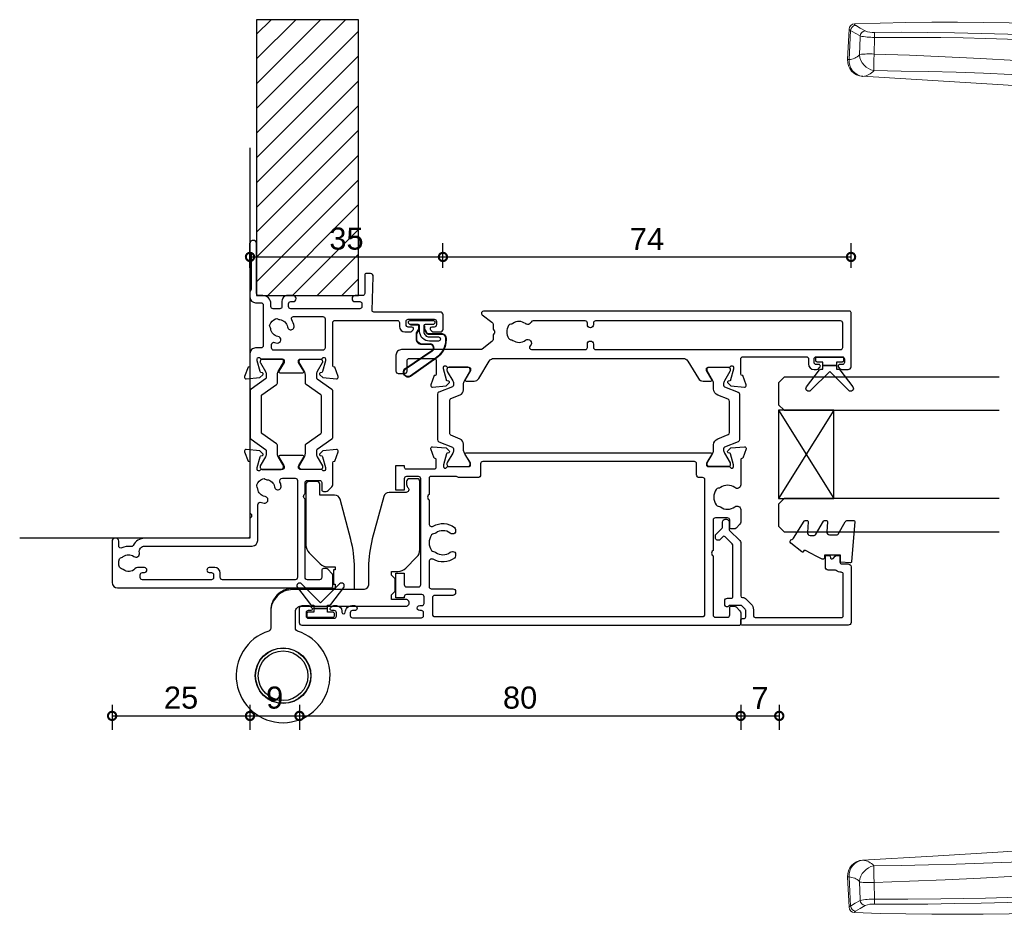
# Model space of a CAD drawing. Header units: millimetres. Extents: x 80 to 17288, y -2623 to 7492.
# Tile 85 of 125: x 11814 to 11993, y 5981 to 6143. Entities that reach past the tile are written whole.
import ezdxf

# ---------------------------------------------------------------- set-up
doc = ezdxf.new("R2010")
doc.units = ezdxf.units.MM
for name, color, linetype in [('Extrusion', 2, 'Continuous'), ('Glass', 140, 'Continuous'), ('Gray', 8, 'Continuous'), ('Gussets', 1, 'Continuous'), ('polyamide', 6, 'Continuous')]:
    doc.layers.add(name, color=color, linetype=linetype)
doc.layers.add('UNO-Dark Grey', color=7, linetype='Continuous', lineweight=13, true_color=0x44474e)
doc.styles.add('UNO Text', font='arial.ttf')
doc.dimstyles.new('UNO', dxfattribs={"dimtxt": 2, "dimasz": 1.5, "dimexe": 1.25, "dimexo": 0.625, "dimtad": 1, "dimdec": 1, "dimzin": 9, "dimtxsty": 'UNO Text', "dimblk": 'DOTSMALL', "dimcen": 2.5, "dimadec": 0, "dimazin": 0, "dimtfac": 1, "dimtdec": 1, "dimtmove": 0, "dimatfit": 3, "dimfxl": 1, "dimfxlon": 1, "dimarcsym": 0})

# ---------------------------------------------------------------- blocks, each defined once
blk = doc.blocks.new('BACKSEAL1.5')
at = {"layer": 'Gussets'}
for points in [[(-0.35, -2.9), (0.3, -2.9), (0.3, -1.65), (0.3, -0.4), (-0.35, -0.4), (-0.35, -0.02, 0.233448), (-0.45, 0.18), (-3.55, 2.55, 0.936585), (-4.2, 1.8), (-0.75, -1.65), (-4.2, -5.1, 0.936585), (-3.55, -5.85), (-0.45, -3.48, 0.233448), (-0.35, -3.28)], [(1.6, 0.85), (1.2, 0.85, 0.414214), (0.95, 0.6), (0.95, -0.4), (0.3, -0.4), (0.3, -1.65), (0.3, -2.9), (0.95, -2.9), (0.95, -3.9, 0.414214), (1.2, -4.15), (1.6, -4.15, 0.414214), (1.85, -3.9), (1.85, -1.65), (1.85, 0.6, 0.414214)]]:
    blk.add_lwpolyline(points, format="xyb", close=True, dxfattribs=at)
blk = doc.blocks.new('HD Handle')
at = {"color": 7, "linetype": 'Continuous'}
for p, q in [((45.58, 112.08), (51.08, 111.8)), ((6.79, 13.7), (0, 14.9)), ((0, 14.9), (0, 14.15)), ((0, -14.15), (0, 14.15)), ((8.84, 12.87), (15.6, 11.43)), ((16, 11.07), (16, 0.09)), ((16, -10.95), (16, 10.95)), ((43.63, 9.67), (43.65, 9.68)), ((-0.24, 7.11), (0, 7.35)), ((-0.3, 6.97), (-0.3, 3.67)), ((35.73, 6.98), (34.09, 6.44)), ((-3, 3.62), (0, 3.68)), ((-3, -3.62), (-3, 3.62)), ((16, 0.09), (16, -10.89)), ((16.26, 0.09), (16.26, 0.09)), ((45.4, -0.23), (31.02, -5.62)), ((0, -3.68), (-3, -3.62)), ((-0.3, -3.67), (-0.3, -6.97)), ((0, -7.35), (-0.24, -7.11)), ((15.6, -11.43), (8.84, -12.87)), ((0, -14.9), (6.79, -13.7)), ((0, -14.15), (0, -14.9))]:
    blk.add_line(p, q, dxfattribs=at)
at = {"color": 8, "linetype": 'Continuous'}
for p, q in [((50.86, 111.55), (45.58, 111.8)), ((46.57, 107.27), (49.6, 107.2)), ((15.6, 11.43), (15.6, -11.43)), ((-0.24, 3.67), (-0.24, 7.11)), ((-0.24, -7.11), (-0.24, -3.67))]:
    blk.add_line(p, q, dxfattribs=at)
for points in [[(45.58, 111.8), (45.58, 111.93), (45.58, 112.03), (45.58, 112.07), (45.58, 112.08)], [(50.86, 111.55), (50.36, 110.67), (49.85, 109.8)], [(51.08, 111.8), (51.05, 111.79), (51, 111.77), (50.95, 111.72), (50.9, 111.65), (50.86, 111.55)], [(51.78, 110.65), (51.82, 110.72), (51.87, 110.78), (51.92, 110.81), (51.97, 110.83), (52.05, 110.82), (52.05, 110.82)], [(49.85, 109.8), (49.6, 109.81), (46.5, 109.89)], [(50.77, 108.9), (51.28, 109.77), (51.78, 110.65)], [(43.57, 107.33), (43.5, 102.36), (43.4, 97.38), (43.26, 92.4), (43.09, 87.42), (42.89, 82.43), (42.65, 77.53), (42.37, 72.62), (42.05, 67.71), (41.69, 62.78), (41.26, 57.43), (40.77, 52.07), (40.25, 46.69), (39.67, 41.29), (39.06, 35.88), (38.58, 31.89), (38.09, 27.89), (37.58, 23.88), (37.37, 22.3), (37.16, 20.71), (36.94, 19.12), (36.7, 17.56), (36.42, 15.99), (36.12, 14.43)], [(38.59, 14), (38.98, 16.2), (39.32, 18.43), (39.6, 20.64), (39.88, 22.82), (40.16, 24.99), (40.43, 27.17), (40.69, 29.34), (41.4, 35.28), (42.06, 41.19), (42.61, 46.46), (43.13, 51.7), (43.61, 56.93), (44.05, 62.14), (44.56, 68.62), (45.02, 75.09), (45.42, 81.53), (45.78, 87.97), (46.08, 94.41), (46.35, 100.84), (46.57, 107.27)], [(49.6, 107.2), (49.6, 101.17), (49.55, 95.14), (49.49, 91.11), (49.4, 87.09), (49.28, 83.07), (49.14, 79.05), (48.97, 75.03), (48.77, 71.01), (48.44, 64.98), (48.06, 58.96), (47.62, 52.79), (47.15, 46.62), (46.65, 40.46), (46.12, 34.3), (45.68, 29.37), (45.22, 24.44), (44.72, 19.51), (44.19, 14.59), (43.63, 9.67)], [(44.58, 9.58), (44.71, 10.72), (45.25, 15.52), (45.76, 20.33), (46.23, 25.14), (46.68, 29.95), (47.1, 34.77), (47.6, 40.79), (48.08, 46.82), (48.53, 52.84), (48.95, 58.87), (49.26, 63.7), (49.54, 68.52), (49.79, 73.35), (50.01, 78.18), (50.19, 83.01), (50.32, 87.85), (50.42, 92.68), (50.49, 97.52), (50.51, 102.35), (50.5, 107.19)], [(36.12, 14.43), (35.97, 15.03), (35.81, 15.61), (35.64, 16.15), (35.51, 16.57), (35.38, 16.96), (35.25, 17.33), (35.14, 17.66), (35.03, 17.96), (34.94, 18.23), (34.88, 18.39), (34.81, 18.6), (34.75, 18.77), (34.71, 18.9), (34.68, 18.99), (34.66, 19.05), (34.66, 19.07), (34.66, 19.07)], [(32.62, 16.65), (32.62, 16.65), (32.63, 16.62), (32.65, 16.54), (32.69, 16.43), (32.75, 16.28), (32.83, 16.09), (32.94, 15.84), (33.09, 15.54), (33.25, 15.19), (33.43, 14.81), (33.63, 14.37), (33.8, 13.97), (33.97, 13.54), (34.14, 13.07), (34.28, 12.56), (34.41, 12.03), (34.49, 11.57), (34.54, 11.08), (34.57, 10.58), (34.58, 10.07), (34.55, 9.55), (34.49, 9.01), (34.41, 8.46), (34.3, 7.91), (34.17, 7.36), (34.01, 6.82), (33.81, 6.23)], [(0, 14.15), (1.89, 13.81), (6.92, 12.91)], [(6.92, 12.91), (6.93, 13.04), (6.94, 13.16), (6.94, 13.27), (6.93, 13.38), (6.92, 13.47), (6.9, 13.54), (6.88, 13.61), (6.85, 13.66), (6.82, 13.69), (6.79, 13.7)], [(7.59, 12.93), (7.59, 13.02), (7.61, 13.09)], [(16.26, 0.09), (16.25, 0.7), (16.25, 1.31), (16.24, 1.93), (16.24, 2.54), (16.23, 3.14), (16.23, 3.74), (16.22, 4.32), (16.22, 4.91), (16.21, 5.48), (16.21, 6.03), (16.21, 6.55), (16.2, 7.05), (16.2, 7.52), (16.2, 7.99), (16.19, 8.43), (16.19, 8.85), (16.19, 9.22), (16.18, 9.57), (16.18, 9.89), (16.18, 10.18), (16.18, 10.44), (16.18, 10.67), (16.18, 10.9), (16.17, 11.07), (16.17, 11.2), (16.17, 11.28), (16.17, 11.31)], [(43.65, 9.68), (43.65, 9.68), (43.63, 9.37), (43.59, 8.71), (43.57, 8.05), (43.55, 7.4), (43.54, 6.76), (43.55, 6.14), (43.56, 5.52), (43.58, 4.92), (43.62, 4.35), (43.66, 3.79), (43.72, 3.27), (43.77, 2.83), (43.84, 2.41), (43.91, 2.02), (44.01, 1.6), (44.11, 1.22), (44.23, 0.88), (44.35, 0.59), (44.48, 0.34), (44.61, 0.14), (44.76, -0.02), (44.9, -0.14), (45.05, -0.21), (45.21, -0.24), (45.4, -0.23), (45.4, -0.23)], [(46.07, 0.62), (45.94, 0.6), (45.82, 0.59), (45.67, 0.61), (45.52, 0.67), (45.38, 0.77), (45.24, 0.92), (45.11, 1.1), (44.99, 1.33), (44.88, 1.59), (44.78, 1.9), (44.68, 2.24), (44.6, 2.62), (44.54, 2.98), (44.49, 3.36), (44.44, 3.76), (44.4, 4.24), (44.38, 4.75), (44.36, 5.27), (44.36, 5.82), (44.36, 6.38), (44.38, 7), (44.41, 7.63), (44.46, 8.28), (44.51, 8.93), (44.58, 9.58)], [(16.34, -11.12), (16.34, -11.12), (16.34, -11.1), (16.34, -11.02), (16.34, -10.89), (16.34, -10.72), (16.33, -10.49), (16.33, -10.22), (16.33, -9.89), (16.33, -9.52), (16.33, -9.11), (16.32, -8.66), (16.32, -8.17), (16.32, -7.64), (16.31, -7.07), (16.31, -6.47), (16.3, -5.84), (16.3, -5.19), (16.29, -4.51), (16.29, -3.8), (16.28, -3.08), (16.28, -2.35), (16.27, -1.86), (16.27, -1.22), (16.26, -0.56), (16.26, 0.09), (16.26, 0.09)], [(6.92, -12.91), (5.03, -13.25), (0, -14.15)], [(6.79, -13.7), (6.82, -13.69), (6.85, -13.66), (6.88, -13.61), (6.9, -13.54), (6.92, -13.47), (6.93, -13.38), (6.94, -13.27), (6.94, -13.16), (6.93, -13.04), (6.92, -12.91)], [(7.61, -13.09), (7.59, -13.02), (7.59, -12.93)]]:
    blk.add_lwpolyline(points, dxfattribs=at)
at = {"color": 7, "linetype": 'Continuous'}
for points in [[(52.05, 110.82), (52.19, 106.16), (52.29, 101.49), (52.34, 96.82), (52.35, 92.15), (52.32, 87.47), (52.25, 82.78), (52.14, 78.08), (51.97, 72.91), (51.77, 67.73), (51.51, 62.53), (51.22, 57.32), (50.89, 52.09), (50.52, 46.85), (50.12, 41.58), (49.68, 36.3), (49.2, 30.99), (48.7, 25.67), (48.1, 19.78), (47.47, 13.85), (47.31, 12.39), (47.15, 10.92), (47.1, 10.45), (47.05, 9.94), (46.99, 9.41), (46.93, 8.84), (46.86, 8.22), (46.81, 7.67), (46.75, 7.08), (46.68, 6.46), (46.61, 5.8), (46.54, 5.09), (46.46, 4.35), (46.36, 3.43), (46.26, 2.49), (46.16, 1.55), (46.07, 0.62)], [(34.66, 19.07), (36.43, 32.2), (37.89, 45.23), (39.11, 58.17), (40.14, 71.03), (41.02, 83.85), (41.8, 96.61), (42.54, 109.35)], [(42.54, 109.35), (42.54, 109.35), (42.54, 109.34), (42.54, 109.28)], [(32.62, 16.65), (28.68, 15.37), (16.17, 11.31)], [(7.18, 13.63), (7.17, 13.64), (7.14, 13.64), (7.09, 13.65), (7.02, 13.66), (6.95, 13.67), (6.87, 13.69)], [(43.63, 9.67), (40.09, 8.43), (35.74, 6.91)], [(33.81, 6.23), (29, 4.55), (16.26, 0.09)], [(33.81, 6.23), (33.87, 6.27), (33.92, 6.32)], [(33.92, 6.32), (34.03, 6.41), (34.09, 6.44)], [(16, 0.09), (16.03, 0.09), (16.1, 0.09), (16.17, 0.09), (16.26, 0.09)], [(16.34, -11.12), (25.94, -7.52), (31.02, -5.62)], [(6.87, -13.69), (7, -13.67), (7.09, -13.65), (7.16, -13.64), (7.18, -13.63)]]:
    blk.add_lwpolyline(points, dxfattribs=at)
for centre, radius, start, end in [((45.43, 109.19), 2.9, 87, 176.7439), ((51.03, 110.77), 1.02, 2.5518, 87.2827), ((31.69, 19.5), 3, 288.0042, 351.6316), ((6.61, 12.72), 1, 12.4489, 80), ((7, 12.65), 1, 52.1312, 80), ((-51, 0), 60, 347.5517, 12.4483), ((9.46, 15.81), 3, 232.1312, 258), ((15.5, 10.95), 0.5, 0, 78), ((16.25, 11.07), 0.25, 108.0042, 180), ((48.94, 54.85), 45.48, 263.326, 264.5015), ((-0.1, 6.97), 0.2, 135, 180), ((45.04, 0.74), 1.03, 290.1467, 353.2919), ((-0.1, -6.97), 0.2, 180, 225), ((15.5, -10.95), 0.5, 282, 0), ((16.25, -10.89), 0.25, 179.9998, 290.5563), ((6.61, -12.72), 1, 280, 347.5511), ((7, -12.65), 1, 280, 307.8688), ((9.46, -15.81), 3, 102, 127.8688)]:
    blk.add_arc(centre, radius, start, end, dxfattribs=at)
at = {"color": 8, "linetype": 'Continuous'}
for centre, radius, start, end in [((45.35, 108.98), 2.83, 85.2707, 173.8883), ((48.4, 111.92), 2.82, 182.3508, 224.9545), ((50.73, 110.5), 1.05, 8.233, 83.4322), ((45.36, 109.53), 2.84, 184.9779, 230.7062), ((46.74, 106.71), 3.23, 95.888, 168.863), ((46.5, 110.04), 0.152, 232.6463, 272.5772), ((27.47, 108.1), 19.12, 357.4875, 5.3663), ((60.55, 107.49), 10.95, 167.7863, 181.4853), ((49.72, 108.76), 1.05, 7.5584, 83.1859), ((54.3, 107.47), 3.81, 158.0196, 184.2184), ((40.35, -103.86), 211.22, 88.3117, 89.1267), ((49.83, 92.62), 14.58, 87.363, 90.8906), ((15.85, 15.58), 20.3, 332.8778, 356.7381), ((17.39, -102.94), 118.85, 79.7222, 80.9314), ((6.7, 12.71), 0.994, 22.772, 79.9525), ((7.29, 11.85), 1.12, 74.43, 108.975), ((-52.49, 0), 60.8, 347.7374, 12.2626), ((7.22, 13.27), 0.432, 335.7054, 22.6614), ((10.09, 14.34), 2.77, 206.6152, 262.6743), ((7.27, 10.81), 2.59, 17.4342, 52.7184), ((24.93, 17.01), 13.98, 310.8887, 347.5945), ((-30.64, 0), 42.01, 343.9902, 16.0098), ((10.09, -14.34), 2.77, 97.3256, 153.3848), ((7.27, -10.81), 2.59, 307.2647, 342.5827), ((6.7, -12.71), 0.994, 280.0476, 337.2281), ((7.29, -11.76), 1.21, 252.3093, 284.2854), ((7.22, -13.27), 0.434, 337.4533, 24.1799)]:
    blk.add_arc(centre, radius, start, end, dxfattribs=at)
blk = doc.blocks.new('_DotSmall')
at = {"color": 0, "linetype": 'ByBlock', "const_width": 0.5}
blk.add_lwpolyline([(-0.0625, 0, 1), (0.0625, 0, 1)], format="xyb", close=True, dxfattribs=at)
blk = doc.blocks.new('*D440')
at = {"color": 0, "lineweight": -2, "transparency": 16777216}
for p, q in [((11855.74, 6098.43), (11855.74, 6102.93)), ((11890.72, 6098.43), (11890.72, 6102.93)), ((11855.74, 6100.43), (11890.72, 6100.43))]:
    blk.add_line(p, q, dxfattribs=at)
at = {"layer": 'Defpoints', "color": 0, "transparency": 16777216}
for p in [(11890.72, 6100.43), (11855.74, 6094.18), (11890.72, 6088.68)]:
    blk.add_point(p, dxfattribs=at)
at = {"color": 0, "lineweight": -2, "transparency": 16777216, "xscale": 3, "yscale": 3, "zscale": 3, "rotation": 180}
blk.add_blockref('_DotSmall', (11855.74, 6100.43), dxfattribs=at)
at = {"color": 0, "lineweight": -2, "transparency": 16777216, "xscale": 3, "yscale": 3, "zscale": 3}
blk.add_blockref('_DotSmall', (11890.72, 6100.43), dxfattribs=at)
at = {"color": 0, "transparency": 16777216, "insert": (11873.23, 6103.73), "char_height": 4, "attachment_point": 5, "style": 'UNO Text'}
blk.add_mtext('35', dxfattribs=at)
blk = doc.blocks.new('*D441')
at = {"color": 0, "lineweight": -2, "transparency": 16777216}
for p, q in [((11890.72, 6098.43), (11890.72, 6102.93)), ((11964.71, 6098.43), (11964.71, 6102.93)), ((11890.72, 6100.43), (11964.71, 6100.43))]:
    blk.add_line(p, q, dxfattribs=at)
at = {"layer": 'Defpoints', "color": 0, "transparency": 16777216}
for p in [(11964.71, 6100.43), (11890.72, 6088.68), (11964.71, 6081.63)]:
    blk.add_point(p, dxfattribs=at)
at = {"color": 0, "lineweight": -2, "transparency": 16777216, "xscale": 3, "yscale": 3, "zscale": 3, "rotation": 180}
blk.add_blockref('_DotSmall', (11890.72, 6100.43), dxfattribs=at)
at = {"color": 0, "lineweight": -2, "transparency": 16777216, "xscale": 3, "yscale": 3, "zscale": 3}
blk.add_blockref('_DotSmall', (11964.71, 6100.43), dxfattribs=at)
at = {"color": 0, "transparency": 16777216, "insert": (11927.71, 6103.68), "char_height": 4, "attachment_point": 5, "style": 'UNO Text'}
blk.add_mtext('74', dxfattribs=at)
blk = doc.blocks.new('*D444')
at = {"color": 0, "lineweight": -2, "transparency": 16777216}
for p, q in [((11830.74, 6019.24), (11830.74, 6014.74)), ((11855.74, 6019.24), (11855.74, 6014.74)), ((11830.74, 6017.24), (11855.74, 6017.24))]:
    blk.add_line(p, q, dxfattribs=at)
at = {"layer": 'Defpoints', "color": 0, "transparency": 16777216}
for p in [(11855.74, 6094.18), (11830.74, 6044.6), (11855.74, 6017.24)]:
    blk.add_point(p, dxfattribs=at)
at = {"color": 0, "lineweight": -2, "transparency": 16777216, "xscale": 3, "yscale": 3, "zscale": 3, "rotation": 180}
blk.add_blockref('_DotSmall', (11830.74, 6017.24), dxfattribs=at)
at = {"color": 0, "lineweight": -2, "transparency": 16777216, "xscale": 3, "yscale": 3, "zscale": 3}
blk.add_blockref('_DotSmall', (11855.74, 6017.24), dxfattribs=at)
at = {"color": 0, "transparency": 16777216, "insert": (11843.24, 6020.53), "char_height": 4, "attachment_point": 5, "style": 'UNO Text'}
blk.add_mtext('25', dxfattribs=at)
blk = doc.blocks.new('*D445')
at = {"color": 0, "lineweight": -2, "transparency": 16777216}
for p, q in [((11855.74, 6019.24), (11855.74, 6014.74)), ((11864.71, 6019.24), (11864.71, 6014.74)), ((11855.74, 6017.24), (11864.71, 6017.24))]:
    blk.add_line(p, q, dxfattribs=at)
at = {"layer": 'Defpoints', "color": 0, "transparency": 16777216}
for p in [(11855.74, 6094.18), (11864.71, 6034.63), (11864.71, 6017.24)]:
    blk.add_point(p, dxfattribs=at)
at = {"color": 0, "lineweight": -2, "transparency": 16777216, "xscale": 3, "yscale": 3, "zscale": 3, "rotation": 180}
blk.add_blockref('_DotSmall', (11855.74, 6017.24), dxfattribs=at)
at = {"color": 0, "lineweight": -2, "transparency": 16777216, "xscale": 3, "yscale": 3, "zscale": 3}
blk.add_blockref('_DotSmall', (11864.71, 6017.24), dxfattribs=at)
at = {"color": 0, "transparency": 16777216, "insert": (11860.22, 6020.53), "char_height": 4, "attachment_point": 5, "style": 'UNO Text'}
blk.add_mtext('9', dxfattribs=at)
blk = doc.blocks.new('*D446')
at = {"color": 0, "lineweight": -2, "transparency": 16777216}
for p, q in [((11864.71, 6019.24), (11864.71, 6014.74)), ((11944.71, 6019.24), (11944.71, 6014.74)), ((11864.71, 6017.24), (11944.71, 6017.24))]:
    blk.add_line(p, q, dxfattribs=at)
at = {"layer": 'Defpoints', "color": 0, "transparency": 16777216}
for p in [(11944.71, 6061.38), (11864.71, 6034.63), (11944.71, 6017.24)]:
    blk.add_point(p, dxfattribs=at)
at = {"color": 0, "lineweight": -2, "transparency": 16777216, "xscale": 3, "yscale": 3, "zscale": 3, "rotation": 180}
blk.add_blockref('_DotSmall', (11864.71, 6017.24), dxfattribs=at)
at = {"color": 0, "lineweight": -2, "transparency": 16777216, "xscale": 3, "yscale": 3, "zscale": 3}
blk.add_blockref('_DotSmall', (11944.71, 6017.24), dxfattribs=at)
at = {"color": 0, "transparency": 16777216, "insert": (11904.71, 6020.53), "char_height": 4, "attachment_point": 5, "style": 'UNO Text'}
blk.add_mtext('80', dxfattribs=at)
blk = doc.blocks.new('*D447')
at = {"color": 0, "lineweight": -2, "transparency": 16777216}
for p, q in [((11944.71, 6019.24), (11944.71, 6014.74)), ((11951.69, 6019.24), (11951.69, 6014.74)), ((11944.71, 6017.24), (11951.69, 6017.24))]:
    blk.add_line(p, q, dxfattribs=at)
at = {"layer": 'Defpoints', "color": 0, "transparency": 16777216}
for p in [(11944.71, 6061.38), (11951.69, 6053.78), (11951.69, 6017.24)]:
    blk.add_point(p, dxfattribs=at)
at = {"color": 0, "lineweight": -2, "transparency": 16777216, "xscale": 3, "yscale": 3, "zscale": 3, "rotation": 180}
blk.add_blockref('_DotSmall', (11944.71, 6017.24), dxfattribs=at)
at = {"color": 0, "lineweight": -2, "transparency": 16777216, "xscale": 3, "yscale": 3, "zscale": 3}
blk.add_blockref('_DotSmall', (11951.69, 6017.24), dxfattribs=at)
at = {"color": 0, "transparency": 16777216, "insert": (11948.2, 6020.49), "char_height": 4, "attachment_point": 5, "style": 'UNO Text'}
blk.add_mtext('7', dxfattribs=at)
blk = doc.blocks.new('521000')
at = {"layer": 'Extrusion'}
for points in [[(51, 28.8), (51.5, 28.8, -0.414214), (53, 27.3), (53, 26.6, 0.414214), (53.4, 26.2), (62.41, 26.2, -0.986364), (62.41, 25), (61, 25, -0.198912), (60.79, 25.09), (60.77, 25.11, 0.198912), (60.55, 25.2), (54.07, 25.2, 0.198912), (53.86, 25.11), (53.84, 25.09, -0.198962), (53.63, 25), (52.7, 25, -0.41415), (51.7, 26), (51.7, 27, 0.414214), (51.3, 27.4), (43.9, 27.4, 0.414214), (43.5, 27), (43.5, 26, -0.41422), (42.5, 25), (40.3, 25, 0.414157), (40, 24.7), (40, 24.64), (38.3, 24.02, -0.548619), (37.9, 24.33), (38.12, 26.8), (38.66, 27.34, -0.57735), (38.99, 27.25), (39.07, 26.97, 0.267949), (39.21, 26.83), (41.16, 26.31, 0.065543), (41.24, 26.3), (41.5, 26.3, 0.767227), (41.65, 26.86, -0.267949), (41.5, 27.12), (41.5, 30.9, 0.414214), (41.2, 31.2), (40.89, 31.2), (39.3, 30.23, -0.579702), (39, 30.4), (39, 34.6, -0.576766), (39.3, 34.77), (40.89, 33.8), (41.2, 33.8, 0.414214), (41.5, 34.1), (41.5, 37.88, -0.267949), (41.65, 38.14, 0.767227), (41.5, 38.7), (41.24, 38.7, 0.065543), (41.16, 38.69), (39.21, 38.17, 0.267949), (39.07, 38.02), (38.99, 37.75, -0.57735), (38.66, 37.66), (38.12, 38.2), (37.9, 40.67, -0.548619), (38.3, 40.98), (40, 40.36), (40, 40.3, 0.414157), (40.3, 40), (48.1, 40, 0.414217), (48.5, 40.4), (48.5, 51.7, 0.414214), (48.1, 52.1), (47.4, 52.1, -0.414193), (46.4, 53.1), (46.4, 53.97, -0.2), (46.55, 54.32), (46.79, 54.56, -0.2), (47, 54.65, -0.41), (47.3, 54.35), (47.3, 53.7, 0.414189), (47.7, 53.3), (48.3, 53.3, 0.414214), (48.7, 53.7), (48.7, 58.4, 0.414214), (48.3, 58.8), (47.7, 58.8, 0.41418), (47.3, 58.4), (47.3, 58.1), (47.3, 57.95, -0.41), (47, 57.65, -0.2), (46.79, 57.74), (46.55, 57.98, -0.2), (46.4, 58.33), (46.4, 59.5, -0.41), (46.9, 60), (49.5, 60, -0.41), (50, 59.5), (50, 47.44, 0.425129), (50.31, 47.14), (56.45, 47.36, -0.4453), (57, 46.87), (57, 46.1, -0.414214), (56.7, 45.8), (53.4, 45.8, 0.41428), (53, 45.4), (53, 44.05, -1), (51.9, 44.05), (51.9, 44.9, 0.414129), (51.5, 45.3), (51, 45.3, 0.414234), (50.6, 44.9), (50.6, 32.4, 0.414214), (51, 32), (51.5, 32, 0.414205), (51.9, 32.4), (51.9, 32.8, -0.996705), (53, 32.8), (53, 31.8, -0.414566), (52, 30.8), (51, 30.8, 0.414214), (50.6, 30.4), (50.6, 29.2, 0.414213)], [(21.5, 27.12, -0.267769), (21.35, 26.86, 0.76736), (21.5, 26.3), (21.76, 26.3, 0.065543), (21.84, 26.31), (23.79, 26.83, 0.267949), (23.93, 26.97), (24.01, 27.25, -0.57735), (24.34, 27.34), (24.88, 26.8), (25.1, 24.33, -0.548619), (24.7, 24.02), (23, 24.64), (23, 24.7, 0.414071), (22.7, 25), (13.6, 25), (13.45, 25.15, 0.414214), (12.75, 25.15), (12.6, 25), (9.4, 25, 0.414214), (9, 24.6), (9, 5.93, -0.277503), (7.71, 3.81, 0.316398), (7.5, 3.4, -0.138989), (7.26, 1.76, 0.543442), (7.63, 1.2), (8.5, 1.2, -0.414081), (9, 0.7), (9, 0.5, -0.414214), (8.5, 0), (1, 0, -0.414213), (0, 1), (0, 39.7, -0.414214), (0.3, 40), (2.29, 40, -0.198912), (2.65, 39.85), (3.35, 39.15, -0.198913), (3.5, 38.79), (3.5, 38.3, -0.414214), (3.2, 38), (1.9, 38, 0.414214), (1.5, 37.6), (1.5, 35.4, 0.414214), (1.9, 35), (16.1, 35), (16.25, 34.85, 0.414214), (16.95, 34.85), (17.1, 35), (19.1, 35, 0.414214), (19.5, 35.4), (19.5, 37.6, 0.414214), (19.1, 38), (17.8, 38, -0.414214), (17.5, 38.3), (17.5, 38.79, -0.2), (17.65, 39.15), (18.35, 39.85, -0.2), (18.71, 40), (22.7, 40, 0.414071), (23, 40.3), (23, 40.36), (24.7, 40.98, -0.548619), (25.1, 40.67), (24.88, 38.2), (24.34, 37.66, -0.57735), (24.01, 37.75), (23.93, 38.02, 0.267949), (23.79, 38.17), (21.84, 38.69, 0.065543), (21.76, 38.7), (21.5, 38.7, 0.76736), (21.35, 38.14, -0.267949), (21.5, 37.88), (21.5, 34.1, 0.414214), (21.8, 33.8), (22.02, 33.8, 0.137872), (22.17, 33.84), (23.7, 34.77, -0.585524), (24, 34.6), (24, 30.4, -0.585524), (23.7, 30.23), (22.17, 31.16, 0.137872), (22.02, 31.2), (21.8, 31.2, 0.414214), (21.5, 30.9)], [(2.7, 19.6, -0.414202), (3.7, 18.6), (3.7, 17.6, -0.889365), (2.8, 17.6), (2.8, 18, 0.414214), (2.4, 18.4), (1.9, 18.4, 0.414202), (1.5, 18), (1.5, 5.5, 0.414213), (1.9, 5.1), (2.4, 5.1, 0.414215), (2.8, 5.5), (2.8, 5.9, -0.889355), (3.7, 5.9), (3.7, 4.61, -0.219162), (3.49, 4.15, 0.403571), (3.32, 2.03, -0.12305), (3.46, 1.72, 0.239134), (3.74, 1.37, 0.221126), (5.26, 1.37, 0.239134), (5.54, 1.72, -0.12305), (5.68, 2.03, 0.347448), (5.72, 3.93, -0.702074), (6.38, 4.96, 0.481745), (7.6, 5.94), (7.6, 25.4, -0.414156), (8.6, 26.4), (15.04, 26.4, 0.513003), (15.51, 27.06, -0.048433), (15.39, 27.57, -1.000832), (16.58, 27.73, 0.348271), (17.95, 26.41, -0.12305), (18.27, 26.3, 0.239134), (18.72, 26.24, 0.221428), (19.79, 27.31, 0.239134), (19.74, 27.76, -0.12305), (19.62, 28.08, 0.348271), (18.3, 29.45, -1.000832), (18.46, 30.64, -0.070793), (19.2, 30.43, 0.541477), (19.9, 30.89), (19.9, 33.2, 0.414214), (19.5, 33.6), (1.9, 33.6, 0.414214), (1.5, 33.2), (1.5, 20, 0.414214), (1.9, 19.6)]]:
    blk.add_lwpolyline(points, format="xyb", close=True, dxfattribs=at)
blk.add_lwpolyline([(48.58, 32.57, 0.59317), (49.2, 32.9), (49.2, 38.2, 0.414223), (48.8, 38.6), (43.48, 38.6, 0.40033), (43.1, 38.2), (43.1, 29.3, 0.414214), (43.5, 28.9), (44.13, 28.9, 0.510119), (44.51, 29.42, -0.046438), (44.4, 29.92, -0.995868), (45.59, 30.07, 0.348271), (46.96, 28.75, -0.12305), (47.28, 28.63, 0.239134), (47.72, 28.58, 0.221428), (48.8, 29.65, 0.239134), (48.74, 30.1, -0.12305), (48.63, 30.42, 0.348271), (47.31, 31.79, -1.000832), (47.47, 32.98, -0.110255), (48.58, 32.57)], format="xyb", dxfattribs=at)
blk.add_lwpolyline([(21.5, 27.73), (21.5, 27.73)], close=True, dxfattribs=at)
at = {"layer": 'polyamide'}
for points in [[(21.9, 33.94), (22.11, 33.94, 0.131652), (22.21, 33.97), (23.79, 34.88, -0.131652), (24.39, 35.04), (25.88, 35.04, 0.244698), (26.13, 35.17), (28.01, 37.85, -0.244698), (28.18, 37.94), (34.82, 37.94, -0.244698), (34.99, 37.85), (36.87, 35.17, 0.244698), (37.11, 35.04), (38.61, 35.04, -0.131652), (39.21, 34.88), (40.84, 33.94), (41.2, 33.94, 0.414214), (41.5, 34.24), (41.5, 37.74, 0.414214), (41.1, 38.14), (40.89, 38.14, 0.131652), (40.79, 38.11), (39.21, 37.2, -0.131652), (38.61, 37.04), (38.16, 37.04, -0.244698), (37.91, 37.17), (36.06, 39.81, 0.244698), (35.81, 39.94), (27.19, 39.94, 0.244698), (26.94, 39.81), (25.09, 37.17, -0.103471), (25, 37.08, -0.13774), (24.84, 37.04), (24.39, 37.04, -0.131652), (23.79, 37.2), (22.16, 38.14), (21.8, 38.14, 0.414998), (21.5, 37.84), (21.5, 34.34, 0.414214)], [(21.9, 31.06), (22.11, 31.06, -0.131652), (22.21, 31.03), (23.79, 30.12, 0.131652), (24.39, 29.96), (25.88, 29.96, -0.244698), (26.13, 29.83), (28.01, 27.15, 0.244698), (28.18, 27.06), (34.82, 27.06, 0.244698), (34.99, 27.15), (36.87, 29.83, -0.244698), (37.11, 29.96), (38.61, 29.96, 0.131652), (39.21, 30.12), (40.84, 31.06), (41.2, 31.06, -0.414214), (41.5, 30.76), (41.5, 27.26, -0.414214), (41.1, 26.86), (40.89, 26.86, -0.131652), (40.79, 26.89), (39.21, 27.8, 0.131652), (38.61, 27.96), (38.16, 27.96, 0.244698), (37.91, 27.83), (36.06, 25.19, -0.244698), (35.81, 25.06), (27.19, 25.06, -0.244698), (26.94, 25.19), (25.09, 27.83, 0.103471), (25, 27.92, 0.13774), (24.84, 27.96), (24.39, 27.96, 0.131652), (23.79, 27.8), (22.16, 26.86), (21.8, 26.86, -0.414998), (21.5, 27.16), (21.5, 30.66, -0.414214)]]:
    blk.add_lwpolyline(points, format="xyb", close=True, dxfattribs=at)
blk = doc.blocks.new('522200')
at = {"layer": 'Extrusion'}
for points in [[(48.4, 19.9), (48.4, 24.4, 0.414214), (48, 24.8), (45.6, 24.8, 0.414214), (45.3, 24.5), (45.3, 24.44), (43.6, 23.82, -0.548619), (43.2, 24.13), (43.42, 26.6), (43.96, 27.14, -0.57735), (44.29, 27.05), (44.37, 26.77, 0.267949), (44.51, 26.63), (46.5, 26.1), (46.8, 26.1, 0.767327), (46.95, 26.66, -0.267949), (46.8, 26.92), (46.8, 30.73, 0.414214), (46.5, 31.03), (46.19, 31.03), (44.6, 30.06, -0.585524), (44.3, 30.23), (44.3, 31.65, -0.261413), (44.78, 32.51), (47.92, 34.42, 0.261413), (48.4, 35.28), (48.4, 69.55, 0.261413), (47.92, 70.4), (44.78, 72.32, -0.261413), (44.3, 73.17), (44.3, 74.6, -0.585524), (44.6, 74.77), (46.19, 73.8), (46.5, 73.8, 0.414214), (46.8, 74.1), (46.8, 77.88, -0.267949), (46.95, 78.14, 0.76731), (46.8, 78.7), (46.54, 78.7, 0.065543), (46.46, 78.69), (44.51, 78.17, 0.267949), (44.37, 78.03), (44.29, 77.75, -0.57735), (43.96, 77.66), (43.42, 78.2), (43.2, 80.67, -0.548619), (43.6, 80.98), (45.3, 80.36), (45.3, 80.3, 0.414204), (45.6, 80), (48.3, 80, 0.414213), (48.7, 80.4), (48.7, 91.9, 0.414214), (48.3, 92.3), (47.4, 92.3, -0.41404), (46.4, 93.3), (46.4, 93.77, -0.198912), (46.54, 94.12), (46.79, 94.36, -0.198912), (47, 94.45), (47, 94.45, -0.414214), (47.3, 94.15), (47.3, 93.7, 0.413403), (47.7, 93.3), (48.3, 93.3, 0.414214), (48.7, 93.7), (48.7, 98.4, 0.414214), (48.3, 98.8), (47.7, 98.8, 0.414214), (47.3, 98.4), (47.3, 97.95, -0.414214), (47, 97.65), (47, 97.65, -0.198912), (46.79, 97.74), (46.54, 97.98, -0.198912), (46.4, 98.33), (46.4, 99.5, -0.414214), (46.9, 100), (56.7, 100, -0.414214), (57, 99.7), (57, 33.39, -0.717885), (56.28, 33.15), (54.95, 34.9, 0.234069), (54.55, 35.1), (53.69, 35.1), (53.55, 35.24, 0.414214), (52.85, 35.24), (52.71, 35.1), (51.85, 35.1, 0.234069), (51.45, 34.9), (50.1, 33.13, 0.164222), (50, 32.83), (50, 18.5, -0.414214), (49, 17.5), (46.1, 17.5, -0.414214), (45.7, 17.9), (45.7, 19.1, -0.414214), (46.1, 19.5), (48, 19.5, 0.414214)], [(50, 42.09), (50, 51.8, -0.414214), (50.4, 52.2), (51, 52.2, 1), (51, 53.3), (50.4, 53.3, -0.414214), (50, 53.7), (50, 98.1, -0.414214), (50.4, 98.5), (54.8, 98.5, -0.414214), (55.2, 98.1), (55.2, 53.7, -0.414213), (54.8, 53.3), (54.5, 53.3, 1), (54.5, 52.2), (54.8, 52.2, -0.414214), (55.2, 51.8), (55.2, 42.35, -0.299503), (54.96, 41.98, 0.502765), (54.72, 40.96, -0.330962), (54.73, 38.7, 0.14398), (54.6, 38.34, -0.245791), (54.35, 37.92, -0.280014), (52.05, 37.92, -0.245791), (51.8, 38.34, 0.14398), (51.67, 38.7, -0.336408), (51.71, 41, 0.979954), (50.7, 41.83, -0.696704)], [(31.3, 74.6, 0.585524), (31, 74.77), (29.47, 73.84, -0.137872), (29.32, 73.8), (29.1, 73.8, -0.414214), (28.8, 74.1), (28.8, 77.88, 0.267949), (28.65, 78.14, -0.767327), (28.8, 78.7), (29.06, 78.7, -0.065543), (29.14, 78.69), (31.09, 78.17, -0.267949), (31.23, 78.03), (31.31, 77.75, 0.57735), (31.64, 77.66), (32.18, 78.2), (32.4, 80.67, 0.548619), (32, 80.98), (30.3, 80.36), (30.3, 80.3, -0.414214), (30, 80), (25.49, 80, 0.635387), (24.99, 78.93, -0.331343), (25, 76.33, 0.14918), (24.87, 75.94, -0.237824), (24.65, 75.55, -0.306676), (21.85, 75.55, -0.237824), (21.63, 75.94, 0.14918), (21.49, 76.33, -0.331343), (21.51, 78.93, 0.635387), (21, 80), (18.71, 80, 0.198912), (18.35, 79.85), (17.65, 79.15, 0.198912), (17.5, 78.79), (17.5, 78.3, 0.414214), (17.8, 78), (19.1, 78, -0.414214), (19.5, 77.6), (19.5, 75.4, -0.414214), (19.1, 75), (13.6, 75), (13.45, 74.85, -0.414214), (12.75, 74.85), (12.6, 75), (1.9, 75, -0.414214), (1.5, 75.4), (1.5, 77.6, -0.414214), (1.9, 78), (3.2, 78, 0.414214), (3.5, 78.3), (3.5, 78.79, 0.198912), (3.35, 79.15), (2.65, 79.85, 0.198912), (2.29, 80), (0.3, 80, 0.414214), (0, 79.7), (0, 0.5, 0.414249), (0.5, 0), (3.1, 0, 0.415107), (3.6, 0.5), (3.6, 1.67, 0.198912), (3.45, 2.02), (3.21, 2.26, 0.668195), (2.7, 2.05), (2.7, 1.6, -0.41534), (2.3, 1.2), (1.7, 1.2, -0.414214), (1.3, 1.6), (1.3, 6.3, -0.414214), (1.7, 6.7), (2.3, 6.7, -0.413964), (2.7, 6.3), (2.7, 5.85, 0.668179), (3.21, 5.64), (3.45, 5.88, 0.198912), (3.6, 6.23), (3.6, 6.7, 0.414008), (2.6, 7.7), (2.4, 7.7, -1), (2.4, 8.3, 0.414216), (3.6, 9.5), (3.6, 10, 1), (2.7, 10), (2.7, 9.6, -0.414214), (2.3, 9.2), (1.8, 9.2, -0.414213), (1.4, 9.6), (1.4, 22.1, -0.414214), (1.8, 22.5), (2.3, 22.5, -0.414224), (2.7, 22.1), (2.7, 21.8, 1.000011), (3.6, 21.8), (3.6, 22.2, -0.414196), (4, 22.6), (5.2, 22.6, -0.414214), (5.6, 22.2), (5.6, 19.4, -0.414214), (5.2, 19), (5, 19), (5, 17.5), (9.5, 17.5), (9.5, 19), (7.4, 19, -0.414214), (7, 19.4), (7, 21.6, -0.414214), (7.4, 22), (26.6, 22, -0.414214), (27, 21.6), (27, 19.4, -0.414214), (26.6, 19), (24.5, 19), (24.5, 17.5), (29, 17.5), (29, 19), (28.7, 19, -0.414214), (28.4, 19.3), (28.4, 24.5, -0.414214), (28.7, 24.8), (30, 24.8, -0.414214), (30.3, 24.5), (30.3, 24.44), (32, 23.82, 0.548619), (32.4, 24.13), (32.18, 26.6), (31.64, 27.14, 0.57735), (31.31, 27.05), (31.23, 26.77, -0.267949), (31.09, 26.63), (29.1, 26.1), (28.8, 26.1, -0.767327), (28.65, 26.66, 0.267949), (28.8, 26.92), (28.8, 30.73, -0.414214), (29.1, 31.03), (29.32, 31.03, -0.137872), (29.47, 30.99), (31, 30.06, 0.585524), (31.3, 30.23)], [(27, 28.35), (27, 23.8, -0.414214), (26.7, 23.5), (23.75, 23.5), (23.6, 23.35, -0.414214), (22.9, 23.35), (22.75, 23.5), (18.44, 23.5, -0.578263), (18.01, 24.25, 0.302535), (17.77, 28.1, 0.234673), (17.37, 28.3), (17.09, 28.3, 0.414214), (16.59, 27.8), (16.59, 27.73, 0.175091), (16.74, 27.31, -0.331343), (16.76, 24.71, 0.14918), (16.62, 24.32, -0.237824), (16.4, 23.93, -0.306676), (13.6, 23.93, -0.237824), (13.38, 24.32, 0.14918), (13.24, 24.71, -0.331332), (13.26, 27.31, 0.175481), (13.41, 27.73), (13.41, 27.8, 0.414214), (12.91, 28.3), (12.63, 28.3, 0.234674), (12.23, 28.1, 0.302535), (11.99, 24.25, -0.578265), (11.56, 23.5), (7.05, 23.5, -0.414213), (6.65, 23.9), (6.65, 27.8, 0.414214), (6.15, 28.3), (5.95, 28.3, 0.414214), (5.45, 27.8), (5.45, 24.5, -0.414214), (5.05, 24.1), (2, 24.1, -0.414214), (1.6, 24.5), (1.6, 73.1, -0.414214), (2, 73.5), (26.4, 73.5, -0.414214), (26.8, 73.1), (26.8, 72.5, 0.414214), (27.3, 72), (29.3, 72, -0.414214), (29.7, 71.6), (29.7, 33.23, -0.414214), (29.3, 32.83), (27.3, 32.83, 0.414214), (26.8, 32.33), (26.8, 28.96, 0.131652), (26.87, 28.71), (26.93, 28.6, -0.131652)]]:
    blk.add_lwpolyline(points, format="xyb", close=True, dxfattribs=at)
at = {"layer": 'polyamide'}
for points in [[(42.29, 79.54, 0.305731), (41.92, 79.79), (33.68, 79.79, 0.305731), (33.31, 79.54), (32.32, 77.07, -0.305731), (32.04, 76.89), (31.86, 76.89, -0.131652), (31.26, 77.05), (29.46, 78.09), (29.1, 78.09, 0.414214), (28.8, 77.79), (28.8, 74.29, 0.414214), (29.2, 73.89), (29.35, 73.89, 0.131652), (29.55, 73.94), (31.26, 74.93, -0.131652), (31.86, 75.09), (32.73, 75.09, 0.305731), (33.85, 75.84), (34.61, 77.74, -0.305731), (34.98, 77.99), (40.62, 77.99, -0.305731), (40.99, 77.74), (41.75, 75.84, 0.305731), (42.87, 75.09), (43.74, 75.09, -0.131652), (44.34, 74.93), (46.14, 73.89), (46.5, 73.89, 0.414214), (46.8, 74.19), (46.8, 77.69, 0.414214), (46.4, 78.09), (46.25, 78.09, 0.131652), (46.05, 78.03), (44.34, 77.05, -0.131652), (43.74, 76.89), (43.56, 76.89, -0.305731), (43.28, 77.07)], [(29.35, 26.74), (29.2, 26.74, -0.414214), (28.8, 27.14), (28.8, 30.54, -0.414214), (29.2, 30.94), (29.35, 30.94, -0.131652), (29.55, 30.89), (31.26, 29.9, 0.131652), (31.86, 29.74), (32.87, 29.74, -0.305731), (33.8, 29.12), (34.48, 27.43, 0.305731), (34.75, 27.24), (40.85, 27.24, 0.305731), (41.12, 27.43), (41.8, 29.12, -0.305731), (42.73, 29.74), (43.74, 29.74, 0.131652), (44.34, 29.9), (46.05, 30.89, -0.131652), (46.25, 30.94), (46.4, 30.94, -0.414214), (46.8, 30.54), (46.8, 27.14, -0.414214), (46.4, 26.74), (46.25, 26.74, -0.131652), (46.05, 26.8), (44.34, 27.78, 0.131652), (43.74, 27.94), (43.56, 27.94, 0.305731), (43.28, 27.75), (42.29, 25.29, -0.305731), (41.92, 25.04), (41.92, 25.04), (33.68, 25.04, -0.305731), (33.31, 25.29), (32.32, 27.75, 0.305731), (32.04, 27.94), (31.86, 27.94, 0.131652), (31.26, 27.78), (29.55, 26.8, -0.131652)]]:
    blk.add_lwpolyline(points, format="xyb", close=True, dxfattribs=at)
blk = doc.blocks.new('*U221')
at = {"layer": 'Glass'}
for p, q in [((-8, 0), (8, 10)), ((-8, 10), (8, 0))]:
    blk.add_line(p, q, dxfattribs=at)
for points in [[(-14, 40), (-14, 1), (-13, 0), (-9, 0), (-8, 1), (-8, 40)], [(8, 40), (8, 1), (9, 0), (13, 0), (14, 1), (14, 40)]]:
    blk.add_lwpolyline(points, dxfattribs=at)
blk.add_lwpolyline([(-8, 0), (8, 0), (8, 10), (-8, 10)], close=True, dxfattribs=at)
blk = doc.blocks.new('QLON48800')
at = {"layer": 'Gussets'}
for points in [[(-1.01, -0.51), (-1.47, -0.51, 0.131652), (-1.59, -0.54), (-2.27, -0.93, 0.267949), (-2.4, -1.15), (-2.37, -3.74, -0.330082), (-3.25, -4.42), (-3.54, -4.42, -0.242084), (-6.8, -2.75), (-10.2, 2.02, -0.840847), (-8.77, 3.05), (-5.44, -1.86, 0.252571), (-4.92, -2.15), (-4.92, -2.15, 0.376647), (-4.36, -1.52), (-4.39, -0.03, -0.414214), (-3.39, 0.97), (-2.4, 0.97, -0.131652), (-2.27, 0.93), (-1.59, 0.54, 0.131652), (-1.47, 0.51), (-1.01, 0.51, 0.414214), (-0.88, 0.63), (-0.88, 2.02)], [(-1.11, -0.41), (-1.47, -0.41, 0.131652), (-1.64, -0.45), (-2.32, -0.85, 0.268481), (-2.5, -1.15), (-2.47, -3.72, -0.325102), (-3.25, -4.32), (-3.54, -4.32, -0.242084), (-6.71, -2.69), (-10.12, 2.07, -0.831226), (-8.85, 2.99), (-5.53, -1.92, 0.254578), (-4.91, -2.25, 0.379612), (-4.26, -1.51), (-4.29, -0.03, -0.413856), (-3.39, 0.87), (-2.4, 0.87, -0.131652), (-2.32, 0.85), (-1.64, 0.45, 0.131652), (-1.47, 0.41), (-1.01, 0.41, 0.414214), (-0.78, 0.63), (-0.78, 1.92)]]:
    blk.add_lwpolyline(points, format="xyb", dxfattribs=at)
blk.add_lwpolyline([(0, 2.02), (0, -2.02, -1), (-0.76, -2.02), (-0.76, -0.63, 0.414214), (-1.01, -0.38), (-2, -0.38, 0.414214), (-3, -1.38), (-3, -3.02, -1), (-3.76, -3.02), (-3.76, -1.42, -0.414214), (-1.96, 0.38), (-1.01, 0.38, 0.414214), (-0.76, 0.63), (-0.76, 2.02, -1)], format="xyb", close=True, dxfattribs=at)
blk = doc.blocks.new('421802')
at = {"layer": 'Extrusion'}
blk.add_lwpolyline([(9.2, 23.15, -0.400098), (9.6, 22.76, 0.145125), (9.92, 21.85, -0.157511), (10, 21.62), (10, 20.4, 0.414214), (10.5, 19.9), (12.35, 19.9, 0.414214), (12.65, 20.2), (12.65, 20.5, 0.414214), (12.35, 20.8), (12.32, 20.8, -0.668179), (12.11, 21.31), (12.5, 21.7, 0.198912), (12.65, 22.05), (12.65, 22.25, 0.414214), (12.35, 22.55), (11.4, 22.55, -0.414214), (11.1, 22.85), (11.1, 24.05, 0.414214), (10.6, 24.55), (0.5, 24.55, 0.414214), (0, 24.05), (0, 4.85, 0.414214), (0.3, 4.55), (0.9, 4.55, 0.414214), (1.2, 4.85), (1.2, 5.15, -0.414214), (1.5, 5.45), (2.7, 5.45, -0.198912), (2.91, 5.36), (3.51, 4.76, -0.198912), (3.6, 4.55), (3.6, 2.59, -0.267785), (3.45, 2.33, 0.492955), (3.39, 1.86), (3.45, 1.79, 0.198912), (3.8, 1.65), (4.4, 1.65, 0.414214), (4.9, 2.15), (4.9, 2.85, -0.414214), (5.2, 3.15), (14.4, 3.15, -0.19891), (14.75, 3), (16.03, 1.72, -0.414214), (16.03, 1.3), (15.53, 0.8, 0.668179), (15.88, -0.05), (16.17, -0.05, 0.198912), (16.52, 0.09), (17.59, 1.16, -0.198912), (17.8, 1.25), (18.7, 1.25, 0.414214), (19.2, 1.75), (19.2, 1.95, 0.414214), (18.7, 2.45), (17.4, 2.45, -0.198912), (17.19, 2.53), (15.33, 4.4, 0.198912), (14.98, 4.55), (5.3, 4.55, -0.414213), (5, 4.85), (5, 5.06, 0.198839), (4.85, 5.41), (3.86, 6.41, 0.198912), (2.8, 6.85), (1.7, 6.85, -0.414204), (1.4, 7.15), (1.4, 22.85, -0.414223), (1.7, 23.15)], format="xyb", close=True, dxfattribs=at)
blk = doc.blocks.new('*U559')
at = {"linetype": 'ByBlock'}
h = blk.add_hatch(dxfattribs=at)
h.set_pattern_fill('ANSI31', color=40)
h.set_pattern_definition([(45, (90, 9e-13), (-2.245064, 2.245064), [])])
h.paths.add_polyline_path([(-50, -18.5), (-50, 0), (0, 0), (0, -18.5)])
at = {"color": 40, "linetype": 'Continuous'}
blk.add_lwpolyline([(-50, -18.5), (-50, 0), (0, 0), (0, -18.5)], close=True, dxfattribs=at)
blk = doc.blocks.new('H100 Top')
at = {"layer": 'Gussets'}
blk.add_lwpolyline([(-2.6, 8.09, 6.388936), (2.6, 8.09, -0.325923), (2.25, 8.57), (2.25, 11.6, -0.414214), (3.25, 12.6), (22.25, 12.6, 1.000418), (22.25, 13.8), (19.64, 13.8), (19.64, 14.68), (20.3, 15.34), (20.3, 17.54), (19.64, 18.2), (19.64, 18.9), (20.82, 18.9, 0.198912), (22.24, 19.49), (24.21, 21.46, 0.198912), (24.8, 22.88), (24.8, 35.2, 0.414214), (24.3, 35.7), (22.9, 35.7, 0.414214), (22.4, 35.2), (22.4, 34.64, 0.216386), (22.67, 34.06, -0.654608), (22.3, 33.22), (19.21, 33.22, 0.339454), (18.24, 32.48), (16.18, 24.8, 0.065543), (15.5, 19.62), (15.5, 16.6, -0.414214), (14.5, 15.6), (1.75, 15.6, 0.414214), (-2.25, 11.6), (-2.25, 8.57, -0.325928)], format="xyb", close=True, dxfattribs=at)
blk.add_lwpolyline([(12.95, 15.6), (12.95, 19.52, 0.065543), (12.27, 24.7), (10.32, 31.98, 0.339454), (9.35, 32.72), (6.65, 32.72), (6.65, 34.7, 0.414214), (6.15, 35.2), (4.65, 35.2, 0.414214), (4.15, 34.7), (4.15, 23.68, 0.198912), (4.74, 22.26), (6.71, 20.29, 0.198912), (8.13, 19.7), (9.45, 19.7), (9.45, 19.2), (9.15, 19.2), (9.15, 16.6), (9.45, 16.6), (9.45, 15.8), (1.75, 15.8, 0.414214), (-2.25, 11.8), (-2.25, 8.57, -0.325923), (-2.6, 8.09)], format="xyb", dxfattribs=at)
for radius in [5.05, 5, 4.5]:
    blk.add_circle((0, 0), radius, dxfattribs=at)

msp = doc.modelspace()

# ---------------------------------------------------------------- linework, layer by layer
at = {"layer": 'Gray'}
msp.add_lwpolyline([(11855.71, 6120.18), (11855.71, 6049.43), (11813.98, 6049.43)], dxfattribs=at)
at = {"layer": 'Gussets'}
msp.add_lwpolyline([(11958.4, 6046.2), (11957.51, 6046.66), (11956.44, 6047.22), (11956.14, 6047.24), (11956.12, 6047.1, -0.574588), (11955.8, 6046.97), (11953.8, 6048.54, -0.613071), (11953.98, 6049.23, 0.204408), (11954.3, 6049.46), (11956.19, 6052.55, -0.266679), (11956.4, 6052.67), (11956.7, 6052.67, -0.440011), (11956.95, 6052.4), (11956.79, 6050.49, 0.440011), (11957.28, 6049.94), (11958.04, 6049.94, 0.266679), (11958.25, 6050.07), (11959.7, 6052.55, -0.266679), (11959.92, 6052.67), (11960.22, 6052.67, -0.440011), (11960.47, 6052.4), (11960.31, 6050.61, 0.440011), (11960.81, 6050.07), (11962.17, 6050.07, 0.271081), (11962.39, 6050.2), (11963.62, 6052.39, -0.288187), (11964.07, 6052.67), (11965.18, 6052.67, -0.440011), (11965.43, 6052.4), (11964.8, 6045.2, -0.414214), (11964.53, 6044.97), (11962.8, 6045.12), (11962.8, 6046.37), (11959.9, 6046.37), (11959.9, 6045.92, -0.553939), (11959.47, 6045.65), (11958.4, 6046.2), (11957.51, 6046.66)], format="xyb", dxfattribs=at)

# ---------------------------------------------------------------- block references
at = {"xscale": -1}
for name, p, rotation in [('*U559', (11856.94, 6093.43), 90), ('521000', (11830.74, 6040.43), 270), ('522200', (11864.71, 6033.63), 270), ('421802', (11940.16, 6033.68), 270)]:
    msp.add_blockref(name, p, dxfattribs=dict(at, rotation=rotation))
for name, p, rotation in [('QLON48800', (11886.87, 6088.93), 90), ('*U221', (11951.59, 6064.63), 270), ('H100 Top', (11861.74, 6024.53), 359.9998452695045)]:
    msp.add_blockref(name, p, dxfattribs=dict(rotation=rotation))
at = {"layer": 'Gussets', "xscale": -1, "rotation": 270}
msp.add_blockref('BACKSEAL1.5', (11962.49, 6080.43), dxfattribs=at)
at = {"layer": 'Gussets', "rotation": 270}
msp.add_blockref('BACKSEAL1.5', (11870.19, 6036.98), dxfattribs=at)
at = {"layer": 'UNO-Dark Grey', "color": 7, "rotation": 90}
msp.add_blockref('HD Handle', (12076.16, 6090.63), dxfattribs=at)
at = {"layer": 'UNO-Dark Grey', "color": 7, "xscale": -1, "rotation": 90}
msp.add_blockref('HD Handle', (12076.16, 6033.63), dxfattribs=at)

# ---------------------------------------------------------------- dimensions: what is measured, and where the dimension line sits
for base, p1, p2, picture, middle in [((11890.72, 6100.43), (11855.74, 6094.18), (11890.72, 6088.68), '*D440', (11873.23, 6103.73)), ((11964.71, 6100.43), (11890.72, 6088.68), (11964.71, 6081.63), '*D441', (11927.71, 6103.68)), ((11855.74, 6017.24), (11830.74, 6044.6), (11855.74, 6094.18), '*D444', (11843.24, 6020.53)), ((11864.71, 6017.24), (11855.74, 6094.18), (11864.71, 6034.63), '*D445', (11860.22, 6020.53)), ((11944.71, 6017.24), (11864.71, 6034.63), (11944.71, 6061.38), '*D446', (11904.71, 6020.53)), ((11951.69, 6017.24), (11944.71, 6061.38), (11951.69, 6053.78), '*D447', (11948.2, 6020.49))]:
    dim = msp.add_linear_dim(base=base, p1=p1, p2=p2, dimstyle='UNO')
    dim.commit()
    dim.dimension.update_dxf_attribs({"geometry": picture, "text_midpoint": middle})

doc.saveas('drawing.dxf')
